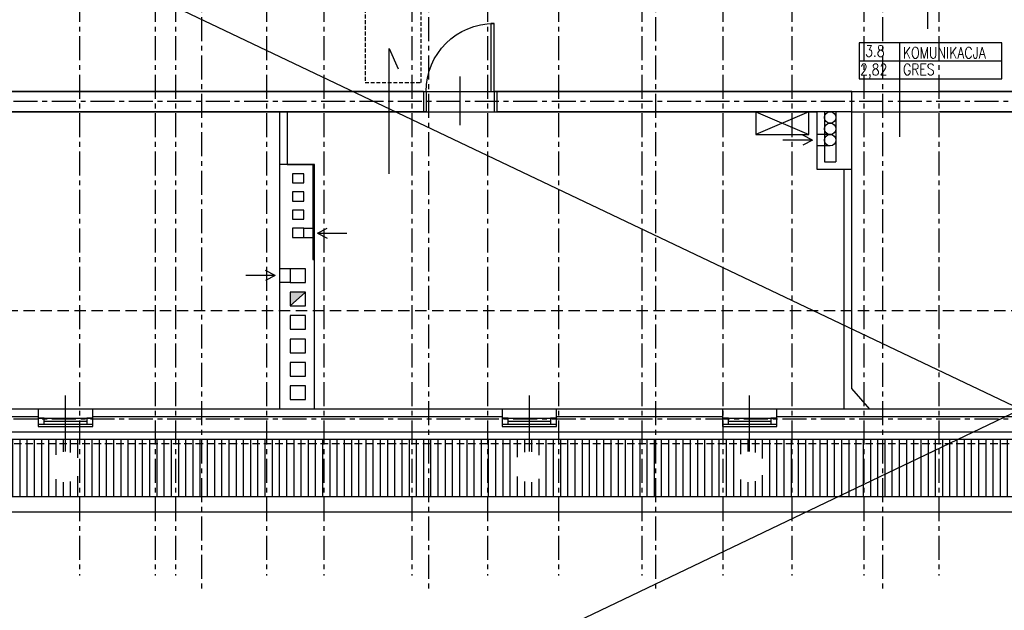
# Model space of a CAD drawing. Header units: millimetres. Extents: x 215282 to 249074, y 9058 to 27069.
# Tile 41 of 51: x 230962 to 232264, y 23656 to 24437. Entities that reach past the tile are written whole.
import ezdxf

# ---------------------------------------------------------------- set-up
doc = ezdxf.new("R2010")
doc.units = ezdxf.units.MM
for name, pattern in [('CENTER', [50.8, 31.75, -6.35, 6.35, -6.35]), ('DASHED', [0.75, 0.5, -0.25]), ('DASHED2', [0.375, 0.25, -0.125])]:
    doc.linetypes.add(name, pattern=pattern)
for name, color, linetype in [('01-HM_podstawowa', 8, 'Continuous'), ('02-HM_osie', 8, 'CENTER'), ('A_inwentaryzacja', 8, 'Continuous'), ('A_OPIS_ZMIANY', 2, 'Continuous'), ('A_ZMIANY', 10, 'Continuous')]:
    doc.layers.add(name, color=color, linetype=linetype)
doc.styles.add('ROMANS', font='romans.shx', dxfattribs={"width": 0.8, "oblique": 10})

# ---------------------------------------------------------------- blocks, each defined once
blk = doc.blocks.new('strzałka')
for q in [(-15.7, -8.9), (-41.8, -15.4), (-15.7, -21.9)]:
    blk.add_line((-3, -15.4), q)
blk = doc.blocks.new('*U310')
for p, q in [((0, 0), (0, -100)), ((900, 0), (900, -100))]:
    blk.add_line(p, q)
blk.add_lwpolyline([(0, 0), (0, 900), (43.75, 900), (43.75, 0)], close=True)
blk.add_arc((0, 0), 900, 0, 90)

msp = doc.modelspace()

# ---------------------------------------------------------------- hatches: boundary and pattern name
at = {"layer": 'A_inwentaryzacja', "ltscale": 3}
h = msp.add_hatch(color=256, dxfattribs=at)
h.dxf.hatch_style = 1
h.paths.add_polyline_path([(231339.94, 24076.71), (231319.94, 24076.71), (231319.94, 24058.71)])
h = msp.add_hatch(dxfattribs=at)
h.set_pattern_fill('ANSI31', color=256, scale=3, angle=45)
h.set_pattern_definition([(90, (14345.423, -604.665), (-9.525, 0), [])])
h.paths.add_polyline_path([(230102.66, 23845.67, -0.4142136), (230122.94, 23865.96), (230122.94, 23876.21), (229915.94, 23876.21), (229915.94, 23865.96, -0.4142136), (229936.22, 23845.67, -1), (229895.66, 23845.67, -0.4142136), (229915.94, 23865.96), (229915.94, 23876.21), (229716.94, 23876.21), (229646.94, 23806.21), (232738.94, 23806.21), (232808.94, 23876.21), (232529.94, 23876.21), (232529.94, 23865.96, -0.4142136), (232550.22, 23845.67, -1), (232509.66, 23845.67, -0.4142136), (232529.94, 23865.96), (232529.94, 23876.21), (232331.94, 23876.21), (232331.94, 23865.96, -0.4142136), (232352.22, 23845.67, -1), (232311.66, 23845.67, -0.4142136), (232331.94, 23865.96), (232331.94, 23876.21), (231926.94, 23876.21), (231926.94, 23865.96, -0.4142136), (231947.22, 23845.67, -1), (231906.66, 23845.67, -0.4142136), (231926.94, 23865.96), (231926.94, 23876.21), (231635.94, 23876.21), (231635.94, 23865.96, -0.4142136), (231656.22, 23845.67, -1), (231615.66, 23845.67, -0.4142136), (231635.94, 23865.96), (231635.94, 23876.21), (231022.94, 23876.21), (231022.94, 23865.96, -0.4142136), (231043.22, 23845.67, -1), (231002.66, 23845.67, -0.4142136), (231022.94, 23865.96), (231022.94, 23876.21), (230722.94, 23876.21), (230722.94, 23865.96, -0.4142136), (230743.22, 23845.67, -1), (230702.66, 23845.67, -0.4142136), (230722.94, 23865.96), (230722.94, 23876.21), (230424.94, 23876.21), (230424.94, 23865.96, -0.4142136), (230445.22, 23845.67, -1), (230404.66, 23845.67, -0.4142136), (230424.94, 23865.96), (230424.94, 23876.21), (230122.94, 23876.21), (230122.94, 23865.96, -0.4142136), (230143.22, 23845.67, -1)])
h.paths.add_polyline_path([(229915.94, 23882.21), (229722.94, 23882.21), (229716.94, 23876.21), (229915.94, 23876.21)])
h.paths.add_polyline_path([(230122.94, 23882.21), (229915.94, 23882.21), (229915.94, 23876.21), (230122.94, 23876.21)])
h.paths.add_polyline_path([(230424.94, 23882.21), (230122.94, 23882.21), (230122.94, 23876.21), (230424.94, 23876.21)])
h.paths.add_polyline_path([(230722.94, 23882.21), (230424.94, 23882.21), (230424.94, 23876.21), (230722.94, 23876.21)])
h.paths.add_polyline_path([(231022.94, 23882.21), (230722.94, 23882.21), (230722.94, 23876.21), (231022.94, 23876.21)])
h.paths.add_polyline_path([(231635.94, 23882.21), (231022.94, 23882.21), (231022.94, 23876.21), (231635.94, 23876.21)])
h.paths.add_polyline_path([(231926.94, 23882.21), (231635.94, 23882.21), (231635.94, 23876.21), (231926.94, 23876.21)])
h.paths.add_polyline_path([(232331.94, 23882.21), (231926.94, 23882.21), (231926.94, 23876.21), (232331.94, 23876.21)])
h.paths.add_polyline_path([(232529.94, 23882.21), (232331.94, 23882.21), (232331.94, 23876.21), (232529.94, 23876.21)])
h.paths.add_polyline_path([(232814.94, 23882.21), (232529.94, 23882.21), (232529.94, 23876.21), (232808.94, 23876.21)])

# ---------------------------------------------------------------- linework, layer by layer
at = {"layer": '01-HM_podstawowa', "ltscale": 3}
for p, q in [((228602.58, 25676.65), (235774.58, 22259.28)), ((235842.24, 25625.9), (228602.58, 22157.77))]:
    msp.add_line(p, q, dxfattribs=at)
at = {"layer": '01-HM_podstawowa', "color": 1, "ltscale": 3}
msp.add_line((232161.94, 24832.21), (232161.94, 24424.97), dxfattribs=at)
for points in [[(229762.94, 24542.21), (229762.94, 24342.21), (234500.94, 24342.21), (234500.94, 24542.21), (233589.94, 24542.21), (233589.94, 24991.21), (233318.94, 24991.21), (233318.94, 24542.21), (230943.94, 24542.21), (230943.94, 24991.21), (230670.94, 24991.21), (230670.94, 24542.21), (229762.94, 24542.21)], [(234500.94, 23922.21), (232698.94, 23922.21), (232698.94, 24223.71), (232658.94, 24223.71), (232658.94, 23922.21), (231351.94, 23922.21), (231351.94, 24245.71), (231305.94, 24245.71), (231305.94, 23922.21), (229762.94, 23922.21), (229762.94, 24315.21), (230613.94, 24315.21), (230649.63, 24315.21), (232015.94, 24315.21), (232015.94, 24239.21), (232061.94, 24239.21), (232061.94, 24315.21), (233941.94, 24315.21), (233951.94, 24315.21), (233951.94, 24168.21), (233998.94, 24168.21), (233998.94, 24315.21), (234500.94, 24315.21), (234500.94, 23922.21)]]:
    msp.add_lwpolyline(points, dxfattribs=at)
at = {"layer": '02-HM_osie', "color": 1}
for p, q in [((231202.76, 25304.16), (231202.76, 23679.03)), ((231502.76, 25304.16), (231502.76, 23679.03)), ((231802.76, 25304.16), (231802.76, 23679.03)), ((232102.76, 25304.16), (232102.76, 23679.03)), ((229582.65, 24329.42), (234811.37, 24329.42)), ((229582.65, 23909.42), (234811.37, 23909.42))]:
    msp.add_line(p, q, dxfattribs=at)
at = {"layer": '02-HM_osie', "color": 4}
for p, q in [((231041.52, 25227.86), (231041.52, 23702.1)), ((231141.52, 25227.86), (231141.52, 23702.1)), ((231168.52, 25227.86), (231168.52, 23702.1)), ((231288.52, 25227.86), (231288.52, 23702.1)), ((231364.52, 25227.86), (231364.52, 23702.1)), ((231480.52, 25227.86), (231480.52, 23702.1)), ((231580.52, 25227.86), (231580.52, 23702.1)), ((231674.52, 25227.86), (231674.52, 23702.1)), ((231784.52, 25227.86), (231784.52, 23702.1)), ((231891.52, 25227.86), (231891.52, 23702.1)), ((231982.91, 25227.86), (231982.91, 23702.1)), ((232077.91, 25227.86), (232077.91, 23702.1)), ((232176.91, 25227.86), (232176.91, 23702.1))]:
    msp.add_line(p, q, dxfattribs=at)
at = {"layer": 'A_inwentaryzacja', "ltscale": 3}
for p, q in [((231544.44, 24297.56), (231544.44, 24361.98)), ((231495.94, 24342.21), (230898.94, 24342.21)), ((231495.94, 24342.21), (231495.94, 24315.21)), ((232061.94, 24342.21), (231592.94, 24342.21)), ((231592.94, 24342.21), (231592.94, 24315.21)), ((231592.94, 24342.21), (231592.94, 24315.21)), ((232061.94, 23949.21), (232061.94, 24342.21)), ((233103.94, 24342.21), (232177.94, 24342.21)), ((231315.94, 24315.21), (230898.94, 24315.21)), ((231305.94, 24315.21), (231305.94, 23922.21)), ((231495.94, 24315.21), (231315.94, 24315.21)), ((231315.94, 24315.21), (231315.94, 24245.71)), ((232061.94, 24315.21), (231592.94, 24315.21)), ((231935.03, 24315.21), (232005.03, 24285.21)), ((232005.03, 24315.21), (231935.03, 24285.21)), ((232015.94, 24315.21), (232015.94, 24239.21)), ((232040.94, 24315.21), (232025.94, 24315.21)), ((232025.94, 24315.21), (232025.94, 24249.21)), ((232040.94, 24315.21), (232040.94, 24249.21)), ((232698.94, 24315.21), (232177.94, 24315.21)), ((232033.44, 24285.21), (232015.94, 24285.21)), ((232033.44, 24270.21), (232015.94, 24270.21)), ((231315.94, 24245.71), (231349.94, 24245.71)), ((231349.94, 24245.71), (231349.94, 24119.71)), ((232015.94, 24239.21), (232061.94, 24239.21)), ((232025.94, 24249.21), (232040.94, 24249.21)), ((232051.94, 23922.21), (232051.94, 24239.21)), ((231337.94, 24161.21), (231349.94, 24161.21)), ((231337.94, 24149.21), (231349.94, 24149.21)), ((231349.94, 24119.71), (231351.94, 24119.71)), ((231351.94, 23922.21), (231351.94, 24119.71)), ((231319.94, 24107.71), (231305.94, 24107.71)), ((231319.94, 24089.71), (231305.94, 24089.71)), ((231319.94, 24058.71), (231339.94, 24076.71)), ((231022.94, 23865.96), (231022.94, 23940.26)), ((231635.94, 23865.96), (231635.94, 23940.26)), ((231926.94, 23865.96), (231926.94, 23940.26)), ((232085.94, 23922.21), (232061.94, 23949.21)), ((234500.94, 23922.21), (229762.94, 23922.21)), ((230986.94, 23922.21), (230986.94, 23899.21)), ((231058.94, 23899.21), (231058.94, 23922.21)), ((231599.94, 23922.21), (231599.94, 23899.21)), ((231671.94, 23899.21), (231671.94, 23922.21)), ((231890.94, 23922.21), (231890.94, 23899.21)), ((231962.94, 23899.21), (231962.94, 23922.21)), ((230758.94, 23912.21), (230986.94, 23912.21)), ((230986.94, 23910.21), (231058.94, 23910.21)), ((230986.94, 23902.21), (231058.94, 23902.21)), ((230994.94, 23906.21), (231050.94, 23906.21)), ((231058.94, 23912.21), (231599.94, 23912.21)), ((231599.94, 23910.21), (231671.94, 23910.21)), ((231599.94, 23902.21), (231671.94, 23902.21)), ((231607.94, 23906.21), (231663.94, 23906.21)), ((231671.94, 23912.21), (231890.94, 23912.21)), ((231890.94, 23910.21), (231962.94, 23910.21)), ((231890.94, 23902.21), (231962.94, 23902.21)), ((231898.94, 23906.21), (231954.94, 23906.21)), ((231962.94, 23912.21), (232295.94, 23912.21)), ((229732.94, 23892.21), (232824.94, 23892.21)), ((230986.94, 23899.21), (231058.94, 23899.21)), ((231599.94, 23899.21), (231671.94, 23899.21)), ((231890.94, 23899.21), (231962.94, 23899.21)), ((229722.94, 23882.21), (232814.94, 23882.21)), ((232854.94, 23806.21), (229646.94, 23806.21)), ((229626.94, 23786.21), (232814.94, 23786.21))]:
    msp.add_line(p, q, dxfattribs=at)
at = {"layer": 'A_inwentaryzacja', "linetype": 'DASHED', "ltscale": 20}
for p, q in [((232061.94, 24342.21), (232177.94, 24342.21)), ((232061.94, 24315.21), (232177.94, 24315.21)), ((232854.94, 23876.21), (229716.94, 23876.21))]:
    msp.add_line(p, q, dxfattribs=at)
at = {"layer": 'A_inwentaryzacja', "linetype": 'DASHED', "ltscale": 30}
msp.add_line((232984.94, 24052.21), (229892.94, 24052.21), dxfattribs=at)
at = {"layer": 'A_inwentaryzacja', "ltscale": 3}
for points in [[(231495.94, 24342.21), (231499.44, 24342.21), (231499.44, 24315.21), (231495.94, 24315.21)], [(231592.94, 24342.21), (231589.44, 24342.21), (231589.44, 24315.21), (231592.94, 24315.21)]]:
    msp.add_lwpolyline(points, dxfattribs=at)
for points in [[(232005.03, 24285.21), (232005.03, 24315.21), (231935.03, 24315.21), (231935.03, 24285.21)], [(231337.94, 24221.21), (231337.94, 24233.21), (231322.94, 24233.21), (231322.94, 24221.21)], [(231337.94, 24197.21), (231337.94, 24209.21), (231322.94, 24209.21), (231322.94, 24197.21)], [(231337.94, 24173.21), (231337.94, 24185.21), (231322.94, 24185.21), (231322.94, 24173.21)], [(231337.94, 24149.21), (231337.94, 24161.21), (231322.94, 24161.21), (231322.94, 24149.21)], [(231319.94, 24089.71), (231339.94, 24089.71), (231339.94, 24107.71), (231319.94, 24107.71)], [(231319.94, 24058.71), (231339.94, 24058.71), (231339.94, 24076.71), (231319.94, 24076.71)], [(231319.94, 24027.71), (231339.94, 24027.71), (231339.94, 24045.71), (231319.94, 24045.71)], [(231319.94, 23996.71), (231339.94, 23996.71), (231339.94, 24014.71), (231319.94, 24014.71)], [(231319.94, 23965.71), (231339.94, 23965.71), (231339.94, 23983.71), (231319.94, 23983.71)], [(231319.94, 23934.71), (231339.94, 23934.71), (231339.94, 23952.71), (231319.94, 23952.71)], [(230994.94, 23910.21), (230986.94, 23910.21), (230986.94, 23902.21), (230994.94, 23902.21)], [(231058.94, 23910.21), (231050.94, 23910.21), (231050.94, 23902.21), (231058.94, 23902.21)], [(231607.94, 23910.21), (231599.94, 23910.21), (231599.94, 23902.21), (231607.94, 23902.21)], [(231671.94, 23910.21), (231663.94, 23910.21), (231663.94, 23902.21), (231671.94, 23902.21)], [(231898.94, 23910.21), (231890.94, 23910.21), (231890.94, 23902.21), (231898.94, 23902.21)], [(231962.94, 23910.21), (231954.94, 23910.21), (231954.94, 23902.21), (231962.94, 23902.21)]]:
    msp.add_lwpolyline(points, close=True, dxfattribs=at)
for centre in [(232033.44, 24307.71), (232033.44, 24292.71), (232033.44, 24277.71)]:
    msp.add_circle(centre, 7.5, dxfattribs=at)
at = {"layer": 'A_OPIS_ZMIANY', "ltscale": 5}
for p, q in [((232125.11, 24406.53), (232125.11, 24281.98)), ((232071.71, 24382.78), (232260.1, 24382.78))]:
    msp.add_line(p, q, dxfattribs=at)
msp.add_lwpolyline([(232071.71, 24359.03), (232260.1, 24359.03), (232260.1, 24406.53), (232071.71, 24406.53)], close=True, dxfattribs=at)
at = {"layer": 'A_ZMIANY', "linetype": 'DASHED2', "ltscale": 20}
msp.add_lwpolyline([(231418.94, 24353.79), (231492.94, 24353.79), (231492.94, 24473.79), (231418.94, 24473.79)], close=True, dxfattribs=at)
at = {"layer": 'A_ZMIANY', "ltscale": 3}
msp.add_lwpolyline([(231450.71, 24233.4), (231450.71, 24398.95), (231462.74, 24372.13)], dxfattribs=at)

# ---------------------------------------------------------------- block references
at = {"layer": 'A_inwentaryzacja', "ltscale": 3, "xscale": -0.1, "yscale": 0.1, "zscale": 0.1}
msp.add_blockref('*U310', (231589.44, 24342.21), dxfattribs=at)
at = {"layer": 'A_inwentaryzacja', "ltscale": 3, "xscale": -1, "rotation": 180}
for p in [(232012.86, 24262.32), (231302.86, 24083.4)]:
    msp.add_blockref('strzałka', p, dxfattribs=at)
at = {"layer": 'A_inwentaryzacja', "ltscale": 3, "rotation": 180}
msp.add_blockref('strzałka', (231353.01, 24139.27), dxfattribs=at)

# ---------------------------------------------------------------- texts
at = {"layer": 'A_OPIS_ZMIANY', "ltscale": 5, "style": 'ROMANS', "width": 0.8}
for s, p in [('3.8', (232079.58, 24388.07)), ('KOMUNIKACJA', (232129.5, 24385.86)), ('2,82', (232072.91, 24363.51)), ('GRES', (232129.74, 24363.8))]:
    msp.add_text(s, height=15, dxfattribs=at).set_placement(p)

doc.saveas('drawing.dxf')
